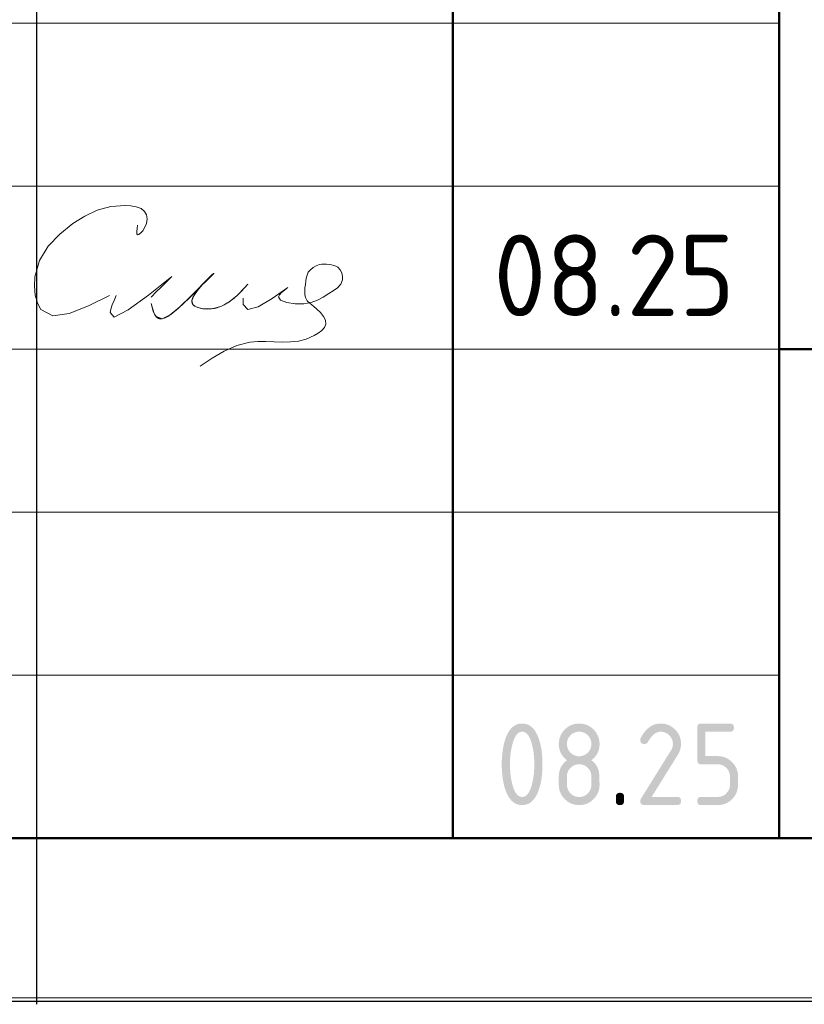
# Model space of a CAD drawing. Header units: millimetres. Extents: x -5 to 21005, y -5 to 14855.
# Tile 4 of 14: x 13586 to 14789, y -5 to 1505. Entities that reach past the tile are written whole.
import ezdxf

# ---------------------------------------------------------------- set-up
doc = ezdxf.new("R2010")
doc.units = ezdxf.units.MM
doc.layers.add('Standard', color=7, linetype='Continuous', lineweight=25)
doc.styles.add('ISOCPEUR', font='txt')

msp = doc.modelspace()

# ---------------------------------------------------------------- hatches: boundary and pattern name
at = {"layer": 'Standard', "linetype": 'Continuous', "lineweight": 25, "transparency": 33554687}
h = msp.add_hatch(color=7, dxfattribs=at)
h.paths.add_polyline_path([(14374.9, 363.1), (14374.9, 367), (14374.7, 370.8), (14374.5, 374.6), (14374.1, 378.2), (14373.7, 381.9), (14373.1, 385.4), (14372.4, 389), (14371.6, 392.4), (14371, 395), (14370.3, 397.3), (14369.6, 399.5), (14368.8, 401.5), (14368, 403.4), (14367.1, 405), (14366.2, 406.6), (14365.3, 407.9), (14364.3, 409.2), (14363.3, 410.2), (14362.2, 411.2), (14361.1, 411.8), (14360, 412.5), (14358.8, 412.8), (14357.5, 413.1), (14356.2, 413.1), (14355, 413.1), (14353.8, 412.8), (14352.6, 412.5), (14351.4, 411.8), (14350.3, 411.2), (14349.3, 410.2), (14348.2, 409.2), (14347.3, 407.9), (14346.3, 406.6), (14345.5, 405), (14344.6, 403.4), (14343.8, 401.4), (14343, 399.5), (14342.3, 397.2), (14341.6, 394.9), (14341, 392.3), (14340.1, 388.8), (14339.5, 385.2), (14338.8, 381.6), (14338.4, 378), (14338, 374.4), (14337.8, 370.6), (14337.6, 366.9), (14337.6, 363.1), (14337.6, 359.3), (14337.8, 355.5), (14338, 351.8), (14338.4, 348.1), (14338.8, 344.5), (14339.4, 340.9), (14340, 337.3), (14340.9, 333.9), (14341.5, 331.3), (14342.2, 329), (14342.9, 326.8), (14343.7, 324.8), (14344.5, 322.9), (14345.4, 321.3), (14346.3, 319.6), (14347.2, 318.4), (14348.2, 317.1), (14349.2, 316.1), (14350.3, 315.1), (14351.4, 314.5), (14352.5, 313.8), (14353.7, 313.5), (14354.9, 313.2), (14356.2, 313.2), (14357.5, 313.2), (14358.8, 313.5), (14360, 313.8), (14361.1, 314.5), (14362.2, 315.1), (14363.3, 316.1), (14364.3, 317.1), (14365.3, 318.4), (14366.2, 319.6), (14367.1, 321.3), (14368, 322.9), (14368.8, 324.8), (14369.6, 326.8), (14370.3, 329), (14371, 331.3), (14371.6, 333.9), (14372.4, 337.3), (14373.1, 340.9), (14373.7, 344.5), (14374.1, 348.1), (14374.5, 351.8), (14374.7, 355.5), (14374.9, 359.3)])
h.paths.add_polyline_path([(14387.4, 363.1), (14387.4, 360.4), (14387.4, 357.7), (14387.3, 355), (14387.1, 352.3), (14386.9, 349.7), (14386.7, 347.2), (14386.4, 344.7), (14386.1, 342.3), (14385.7, 339.9), (14385.3, 337.6), (14384.9, 335.3), (14384.4, 333), (14383.8, 330.8), (14383.2, 328.7), (14382.6, 326.5), (14382, 324.5), (14381, 321.5), (14379.8, 318.9), (14378.6, 316.3), (14377.3, 314.1), (14376, 311.8), (14374.6, 310), (14373.1, 308.1), (14371.5, 306.6), (14369.9, 305.1), (14368.1, 304), (14366.4, 302.9), (14364.5, 302.1), (14362.6, 301.4), (14360.5, 301), (14358.5, 300.6), (14356.2, 300.6), (14354, 300.6), (14352, 301), (14349.9, 301.4), (14348, 302.1), (14346.1, 302.9), (14344.3, 304), (14342.6, 305.1), (14341, 306.6), (14339.4, 308.1), (14337.9, 309.9), (14336.5, 311.8), (14335.2, 314), (14333.9, 316.2), (14332.7, 318.8), (14331.5, 321.4), (14330.5, 324.4), (14329.8, 326.4), (14329.2, 328.6), (14328.6, 330.7), (14328.1, 332.9), (14327.6, 335.2), (14327.2, 337.5), (14326.8, 339.8), (14326.4, 342.2), (14326.1, 344.7), (14325.8, 347.2), (14325.6, 349.7), (14325.4, 352.3), (14325.2, 354.9), (14325.1, 357.6), (14325.1, 360.3), (14325.1, 363.1), (14325.1, 365.9), (14325.1, 368.7), (14325.2, 371.4), (14325.4, 374), (14325.6, 376.6), (14325.8, 379.1), (14326.1, 381.6), (14326.4, 384), (14326.8, 386.5), (14327.2, 388.8), (14327.6, 391.1), (14328.1, 393.3), (14328.6, 395.6), (14329.2, 397.7), (14329.8, 399.8), (14330.5, 401.9), (14331.5, 404.8), (14332.7, 407.4), (14333.9, 410), (14335.2, 412.3), (14336.5, 414.5), (14337.9, 416.4), (14339.4, 418.2), (14341, 419.7), (14342.6, 421.2), (14344.3, 422.3), (14346.1, 423.4), (14348, 424.2), (14349.9, 424.9), (14352, 425.3), (14354, 425.6), (14356.2, 425.6), (14358.5, 425.6), (14360.5, 425.3), (14362.6, 424.9), (14364.5, 424.2), (14366.4, 423.4), (14368.1, 422.3), (14369.9, 421.2), (14371.5, 419.7), (14373.1, 418.2), (14374.6, 416.3), (14376, 414.5), (14377.3, 412.2), (14378.6, 410), (14379.8, 407.4), (14381, 404.8), (14382, 401.8), (14382.6, 399.7), (14383.2, 397.6), (14383.8, 395.5), (14384.4, 393.3), (14384.9, 391), (14385.3, 388.7), (14385.7, 386.4), (14386.1, 384), (14386.4, 381.6), (14386.7, 379.1), (14386.9, 376.5), (14387.1, 373.9), (14387.3, 371.3), (14387.4, 368.6), (14387.4, 365.9)], flags=16)
h = msp.add_hatch(color=7, dxfattribs=at)
h.paths.add_polyline_path([(14443.7, 313.2), (14445.6, 313.2), (14447.4, 313.5), (14449.2, 313.8), (14450.9, 314.5), (14452.6, 315.2), (14454.1, 316.2), (14455.6, 317.2), (14456.9, 318.6), (14458.3, 320), (14459.3, 321.5), (14460.3, 323), (14461, 324.7), (14461.7, 326.3), (14462, 328.1), (14462.3, 329.9), (14462.3, 331.9), (14462.3, 344.4), (14462.3, 346.4), (14462, 348.1), (14461.7, 349.9), (14461, 351.6), (14460.3, 353.3), (14459.3, 354.8), (14458.2, 356.3), (14456.9, 357.7), (14455.5, 359), (14454, 360.1), (14452.5, 361.1), (14450.8, 361.8), (14449.2, 362.5), (14447.4, 362.8), (14445.6, 363.2), (14443.7, 363.2), (14441.7, 363.2), (14439.9, 362.8), (14438.1, 362.5), (14436.5, 361.8), (14434.8, 361.1), (14433.3, 360.1), (14431.8, 359.1), (14430.4, 357.7), (14429.1, 356.3), (14428.1, 354.8), (14427, 353.3), (14426.4, 351.7), (14425.7, 350), (14425.3, 348.2), (14425, 346.4), (14425, 344.4), (14425, 331.9), (14425, 329.9), (14425.3, 328.1), (14425.7, 326.3), (14426.4, 324.7), (14427, 323), (14428.1, 321.5), (14429.1, 320), (14430.4, 318.6), (14431.8, 317.2), (14433.3, 316.2), (14434.8, 315.2), (14436.5, 314.5), (14438.1, 313.8), (14439.9, 313.5), (14441.7, 313.2)])
h.paths.add_polyline_path([(14443.7, 300.6), (14442.1, 300.6), (14440.5, 300.8), (14438.9, 300.9), (14437.4, 301.2), (14435.9, 301.5), (14434.5, 301.9), (14433.1, 302.4), (14431.7, 302.9), (14430.3, 303.5), (14429, 304.2), (14427.7, 304.9), (14426.4, 305.8), (14425.1, 306.6), (14423.9, 307.6), (14422.7, 308.6), (14421.6, 309.8), (14420.5, 310.9), (14419.5, 312.1), (14418.5, 313.3), (14417.6, 314.6), (14416.8, 315.9), (14416, 317.2), (14415.3, 318.5), (14414.8, 319.9), (14414.2, 321.3), (14413.8, 322.7), (14413.3, 324.1), (14413.1, 325.6), (14412.8, 327.1), (14412.6, 328.7), (14412.5, 330.3), (14412.5, 331.9), (14412.5, 344.4), (14412.5, 346.3), (14412.7, 348.2), (14412.9, 350), (14413.3, 351.8), (14413.7, 353.5), (14414.2, 355.2), (14414.8, 356.8), (14415.6, 358.4), (14416.4, 360), (14417.4, 361.4), (14418.4, 362.9), (14419.5, 364.3), (14420.7, 365.7), (14422.1, 366.9), (14423.4, 368.2), (14425, 369.4), (14423.4, 370.6), (14422.1, 371.9), (14420.7, 373.1), (14419.5, 374.5), (14418.4, 375.9), (14417.4, 377.3), (14416.4, 378.8), (14415.6, 380.4), (14414.8, 381.9), (14414.2, 383.6), (14413.7, 385.3), (14413.3, 387), (14412.9, 388.8), (14412.7, 390.6), (14412.5, 392.4), (14412.5, 394.4), (14412.5, 396), (14412.6, 397.6), (14412.8, 399.1), (14413.1, 400.6), (14413.3, 402.1), (14413.8, 403.6), (14414.2, 405), (14414.8, 406.4), (14415.3, 407.8), (14416, 409.1), (14416.8, 410.4), (14417.6, 411.7), (14418.5, 413), (14419.5, 414.2), (14420.5, 415.4), (14421.6, 416.5), (14422.7, 417.6), (14423.9, 418.6), (14425.1, 419.6), (14426.4, 420.5), (14427.7, 421.4), (14429, 422.1), (14430.3, 422.8), (14431.7, 423.4), (14433.1, 423.9), (14434.5, 424.4), (14435.9, 424.8), (14437.4, 425.1), (14438.9, 425.4), (14440.5, 425.5), (14442.1, 425.6), (14443.7, 425.6), (14445.3, 425.6), (14446.9, 425.5), (14448.4, 425.4), (14449.9, 425.1), (14451.4, 424.8), (14452.8, 424.4), (14454.3, 423.9), (14455.7, 423.4), (14457, 422.8), (14458.4, 422.1), (14459.7, 421.4), (14460.9, 420.5), (14462.2, 419.6), (14463.4, 418.6), (14464.6, 417.6), (14465.7, 416.5), (14466.9, 415.4), (14467.9, 414.2), (14468.9, 413), (14469.7, 411.7), (14470.6, 410.4), (14471.3, 409.1), (14472, 407.8), (14472.6, 406.4), (14473.2, 405), (14473.6, 403.6), (14474, 402.1), (14474.3, 400.6), (14474.6, 399.1), (14474.7, 397.6), (14474.9, 396), (14474.9, 394.4), (14474.9, 392.4), (14474.7, 390.6), (14474.5, 388.8), (14474.1, 387), (14473.7, 385.3), (14473.1, 383.6), (14472.5, 381.9), (14471.7, 380.4), (14471, 378.8), (14470, 377.3), (14469, 375.9), (14467.8, 374.5), (14466.7, 373.1), (14465.3, 371.9), (14463.9, 370.6), (14462.3, 369.4), (14464.6, 367.7), (14466.4, 365.8), (14468.3, 363.9), (14469.7, 361.8), (14471.1, 359.7), (14472.1, 357.4), (14473.1, 355.1), (14473.7, 352.6), (14473.9, 352), (14474, 351.2), (14474.1, 350.4), (14474.2, 349.5), (14474.3, 348.5), (14474.4, 347.4), (14474.5, 346.2), (14474.6, 344.9), (14474.6, 343.6), (14474.7, 342.2), (14474.8, 340.7), (14474.8, 339.1), (14474.8, 337.5), (14474.8, 335.7), (14474.9, 333.9), (14474.9, 331.9), (14474.9, 330.3), (14474.7, 328.7), (14474.6, 327.1), (14474.3, 325.6), (14474, 324.1), (14473.6, 322.7), (14473.2, 321.3), (14472.6, 319.9), (14472, 318.5), (14471.3, 317.2), (14470.6, 315.9), (14469.7, 314.6), (14468.9, 313.3), (14467.9, 312.1), (14466.9, 310.9), (14465.7, 309.8), (14464.6, 308.6), (14463.4, 307.6), (14462.2, 306.6), (14460.9, 305.8), (14459.7, 304.9), (14458.4, 304.2), (14457, 303.5), (14455.7, 302.9), (14454.3, 302.4), (14452.8, 301.9), (14451.4, 301.5), (14449.9, 301.2), (14448.4, 300.9), (14446.9, 300.8), (14445.3, 300.6)], flags=16)
h.paths.add_polyline_path([(14443.7, 375.6), (14445.6, 375.6), (14447.4, 376), (14449.2, 376.3), (14450.9, 377), (14452.6, 377.7), (14454.1, 378.7), (14455.6, 379.7), (14456.9, 381.1), (14458.3, 382.4), (14459.3, 383.9), (14460.3, 385.4), (14461, 387.1), (14461.7, 388.8), (14462, 390.6), (14462.3, 392.4), (14462.3, 394.4), (14462.3, 396.3), (14462, 398.1), (14461.7, 399.9), (14461, 401.6), (14460.3, 403.2), (14459.3, 404.7), (14458.2, 406.2), (14456.9, 407.6), (14455.5, 409), (14454, 410), (14452.5, 411.1), (14450.8, 411.7), (14449.2, 412.4), (14447.4, 412.8), (14445.6, 413.1), (14443.7, 413.1), (14441.7, 413.1), (14439.9, 412.8), (14438.1, 412.4), (14436.5, 411.7), (14434.8, 411.1), (14433.3, 410), (14431.8, 409), (14430.4, 407.7), (14429.1, 406.3), (14428.1, 404.8), (14427, 403.3), (14426.4, 401.6), (14425.7, 400), (14425.3, 398.1), (14425, 396.3), (14425, 394.4), (14425, 392.4), (14425.3, 390.6), (14425.7, 388.8), (14426.4, 387.1), (14427, 385.4), (14428.1, 383.9), (14429.1, 382.4), (14430.4, 381.1), (14431.8, 379.7), (14433.3, 378.7), (14434.8, 377.7), (14436.5, 377), (14438.1, 376.3), (14439.9, 376), (14441.7, 375.6)])
for points in [[(14568.6, 425.6), (14570.2, 425.6), (14571.8, 425.5), (14573.3, 425.4), (14574.8, 425.1), (14576.3, 424.8), (14577.8, 424.4), (14579.2, 423.9), (14580.6, 423.4), (14582, 422.8), (14583.3, 422.1), (14584.6, 421.4), (14585.9, 420.5), (14587.1, 419.6), (14588.3, 418.6), (14589.5, 417.6), (14590.7, 416.5), (14591.8, 415.4), (14592.8, 414.2), (14593.8, 413), (14594.7, 411.7), (14595.5, 410.4), (14596.3, 409.1), (14597, 407.8), (14597.5, 406.4), (14598.1, 405), (14598.5, 403.6), (14599, 402.1), (14599.2, 400.6), (14599.5, 399.1), (14599.7, 397.6), (14599.8, 396), (14599.8, 394.4), (14599.8, 392.2), (14599.5, 389.9), (14599.1, 387.7), (14598.4, 385.5), (14597.7, 383.2), (14596.6, 380.9), (14595.6, 378.7), (14594.1, 376.4), (14554.8, 313.2), (14593.6, 313.2), (14594.4, 313.2), (14595, 313.1), (14595.7, 313), (14596.3, 312.8), (14596.9, 312.6), (14597.4, 312.3), (14597.9, 312), (14598.3, 311.6), (14598.7, 311.2), (14598.9, 310.7), (14599.2, 310.2), (14599.4, 309.6), (14599.6, 309.1), (14599.7, 308.4), (14599.8, 307.7), (14599.8, 306.9), (14599.8, 306.1), (14599.7, 305.4), (14599.6, 304.8), (14599.4, 304.2), (14599.2, 303.6), (14598.9, 303.1), (14598.7, 302.6), (14598.3, 302.2), (14597.9, 301.8), (14597.4, 301.5), (14596.9, 301.2), (14596.3, 301), (14595.7, 300.8), (14595, 300.7), (14594.4, 300.6), (14593.6, 300.6), (14543.6, 300.6), (14542.8, 300.6), (14542.1, 300.7), (14541.4, 300.8), (14540.9, 301), (14540.3, 301.2), (14539.8, 301.5), (14539.3, 301.8), (14538.9, 302.2), (14538.5, 302.6), (14538.2, 303.1), (14537.9, 303.6), (14537.7, 304.2), (14537.5, 304.7), (14537.4, 305.4), (14537.3, 306.1), (14537.3, 306.9), (14537.3, 307.8), (14537.6, 308.7), (14537.9, 309.6), (14538.4, 310.5), (14584.2, 384.1), (14585, 385.3), (14585.6, 386.6), (14586.2, 387.9), (14586.5, 389.1), (14586.9, 390.4), (14587.1, 391.7), (14587.3, 393.1), (14587.3, 394.4), (14587.3, 396.3), (14587, 398.1), (14586.6, 399.9), (14585.9, 401.6), (14585.3, 403.2), (14584.2, 404.7), (14583.2, 406.3), (14581.8, 407.6), (14580.5, 409), (14578.9, 410), (14577.4, 411.1), (14575.8, 411.7), (14574.1, 412.4), (14572.3, 412.8), (14570.5, 413.1), (14568.6, 413.1), (14567.3, 413.1), (14566, 412.9), (14564.7, 412.6), (14563.4, 412.1), (14562.1, 411.6), (14560.9, 410.9), (14559.6, 410.2), (14558.4, 409.2), (14557.2, 408.2), (14556, 407), (14554.8, 405.8), (14553.6, 404.3), (14552.4, 402.8), (14551.3, 401.1), (14550.1, 399.4), (14549, 397.4), (14548.6, 396.6), (14548, 396.1), (14547.5, 395.5), (14546.8, 395.1), (14546.1, 394.8), (14545.3, 394.6), (14544.5, 394.4), (14543.6, 394.4), (14542.8, 394.4), (14542.1, 394.5), (14541.4, 394.6), (14540.9, 394.8), (14540.3, 395), (14539.8, 395.3), (14539.3, 395.6), (14538.9, 395.9), (14538.5, 396.3), (14538.2, 396.8), (14537.9, 397.3), (14537.7, 397.9), (14537.5, 398.5), (14537.4, 399.2), (14537.3, 399.8), (14537.3, 400.6), (14537.3, 401.3), (14537.5, 402), (14537.6, 402.6), (14537.9, 403.2), (14539.4, 406), (14540.9, 408.4), (14542.5, 410.9), (14544.2, 413), (14545.9, 415.1), (14547.7, 416.9), (14549.5, 418.6), (14551.4, 420), (14553.3, 421.4), (14555.3, 422.5), (14557.4, 423.5), (14559.5, 424.2), (14561.7, 424.9), (14563.9, 425.3), (14566.2, 425.6)], [(14624.8, 369.4), (14624.8, 419.4), (14624.8, 420.2), (14624.9, 420.9), (14625, 421.5), (14625.2, 422.1), (14625.4, 422.7), (14625.7, 423.2), (14626, 423.7), (14626.4, 424.1), (14626.7, 424.5), (14627.2, 424.8), (14627.7, 425.1), (14628.3, 425.3), (14628.9, 425.4), (14629.6, 425.5), (14630.3, 425.6), (14631, 425.6), (14674.7, 425.6), (14675.4, 425.6), (14676.1, 425.5), (14676.8, 425.4), (14677.4, 425.3), (14678, 425.1), (14678.5, 424.8), (14679, 424.5), (14679.3, 424.1), (14679.7, 423.7), (14680, 423.2), (14680.3, 422.7), (14680.5, 422.1), (14680.7, 421.5), (14680.8, 420.8), (14680.9, 420.2), (14680.9, 419.4), (14680.9, 418.6), (14680.8, 417.9), (14680.7, 417.2), (14680.5, 416.6), (14680.3, 416.1), (14680, 415.6), (14679.7, 415.1), (14679.3, 414.7), (14679, 414.3), (14678.5, 414), (14678, 413.7), (14677.4, 413.5), (14676.8, 413.3), (14676.1, 413.2), (14675.4, 413.1), (14674.7, 413.1), (14637.3, 413.1), (14637.3, 375.7), (14656, 375.7), (14657.6, 375.7), (14659.2, 375.5), (14660.8, 375.4), (14662.2, 375.1), (14663.7, 374.8), (14665.2, 374.4), (14666.6, 373.9), (14668, 373.4), (14669.4, 372.8), (14670.7, 372.1), (14672, 371.4), (14673.3, 370.5), (14674.5, 369.6), (14675.7, 368.6), (14676.9, 367.6), (14678.1, 366.5), (14679.2, 365.3), (14680.2, 364.1), (14681.2, 362.9), (14682.1, 361.7), (14682.9, 360.4), (14683.6, 359.1), (14684.3, 357.7), (14684.9, 356.4), (14685.5, 355), (14685.9, 353.5), (14686.3, 352.1), (14686.6, 350.6), (14686.9, 349.1), (14687, 347.6), (14687.2, 346), (14687.2, 344.4), (14687.2, 331.9), (14687.2, 330.3), (14687, 328.7), (14686.9, 327.2), (14686.6, 325.7), (14686.3, 324.1), (14685.9, 322.7), (14685.5, 321.3), (14684.9, 319.9), (14684.3, 318.5), (14683.6, 317.2), (14682.9, 315.9), (14682, 314.6), (14681.2, 313.3), (14680.2, 312.1), (14679.2, 310.9), (14678, 309.8), (14676.9, 308.6), (14675.7, 307.6), (14674.5, 306.6), (14673.2, 305.8), (14671.9, 304.9), (14670.6, 304.2), (14669.3, 303.5), (14667.9, 302.9), (14666.5, 302.4), (14665.1, 301.9), (14663.7, 301.5), (14662.2, 301.2), (14660.7, 300.9), (14659.1, 300.8), (14657.6, 300.6), (14656, 300.6), (14631, 300.6), (14630.3, 300.6), (14629.6, 300.7), (14628.9, 300.8), (14628.3, 301), (14627.7, 301.2), (14627.2, 301.5), (14626.7, 301.8), (14626.4, 302.2), (14626, 302.6), (14625.7, 303.1), (14625.4, 303.6), (14625.2, 304.2), (14625, 304.8), (14624.9, 305.4), (14624.8, 306.1), (14624.8, 306.9), (14624.8, 307.7), (14624.9, 308.4), (14625, 309.1), (14625.2, 309.6), (14625.4, 310.2), (14625.7, 310.7), (14626, 311.2), (14626.4, 311.6), (14626.7, 312), (14627.2, 312.3), (14627.7, 312.6), (14628.3, 312.8), (14628.9, 313), (14629.6, 313.1), (14630.3, 313.2), (14631, 313.2), (14656, 313.2), (14657.9, 313.2), (14659.7, 313.5), (14661.5, 313.8), (14663.2, 314.5), (14664.9, 315.2), (14666.4, 316.2), (14667.9, 317.2), (14669.2, 318.6), (14670.6, 320), (14671.6, 321.5), (14672.6, 323), (14673.3, 324.7), (14674, 326.3), (14674.3, 328.1), (14674.7, 329.9), (14674.7, 331.9), (14674.7, 344.4), (14674.7, 346.3), (14674.3, 348.1), (14674, 349.9), (14673.3, 351.6), (14672.6, 353.3), (14671.6, 354.8), (14670.6, 356.3), (14669.2, 357.7), (14667.8, 359), (14666.3, 360.1), (14664.8, 361.1), (14663.1, 361.8), (14661.5, 362.5), (14659.7, 362.8), (14657.9, 363.1), (14656, 363.1), (14631, 363.1), (14630.3, 363.1), (14629.6, 363.2), (14628.9, 363.3), (14628.3, 363.5), (14627.7, 363.7), (14627.2, 364), (14626.7, 364.3), (14626.4, 364.7), (14626, 365.1), (14625.7, 365.6), (14625.4, 366.1), (14625.2, 366.7), (14625, 367.2), (14624.9, 367.9), (14624.8, 368.6)], [(14499.9, 313.2), (14499.9, 313.9), (14500, 314.6), (14500.1, 315.3), (14500.3, 315.9), (14500.5, 316.5), (14500.8, 317), (14501.1, 317.5), (14501.5, 317.9), (14501.9, 318.3), (14502.4, 318.5), (14502.8, 318.8), (14503.4, 319), (14504, 319.2), (14504.7, 319.3), (14505.4, 319.4), (14506.2, 319.4), (14507, 319.4), (14507.6, 319.3), (14508.3, 319.2), (14508.9, 319), (14509.5, 318.8), (14510, 318.5), (14510.5, 318.3), (14510.9, 317.9), (14511.3, 317.5), (14511.6, 317), (14511.8, 316.5), (14512, 315.9), (14512.2, 315.3), (14512.3, 314.6), (14512.4, 313.9), (14512.4, 313.2), (14512.4, 306.9), (14512.4, 306.1), (14512.3, 305.4), (14512.2, 304.8), (14512, 304.2), (14511.8, 303.6), (14511.6, 303.1), (14511.3, 302.6), (14510.9, 302.2), (14510.5, 301.8), (14510, 301.5), (14509.5, 301.2), (14508.9, 301), (14508.3, 300.8), (14507.6, 300.7), (14507, 300.6), (14506.2, 300.6), (14505.4, 300.6), (14504.7, 300.7), (14504, 300.8), (14503.4, 301), (14502.8, 301.2), (14502.4, 301.5), (14501.9, 301.8), (14501.5, 302.2), (14501.1, 302.6), (14500.8, 303.1), (14500.5, 303.6), (14500.3, 304.2), (14500.1, 304.8), (14500, 305.4), (14499.9, 306.1), (14499.9, 306.9)]]:
    msp.add_hatch(color=7, dxfattribs=at).paths.add_polyline_path(points, flags=16)

# ---------------------------------------------------------------- linework, layer by layer
at = {"layer": 'Standard', "color": 7, "linetype": 'Continuous', "lineweight": 25, "transparency": 33554687}
for p, q in [((13612.4, -5), (13612.4, 4752.3)), ((11500, 250), (20750, 250)), ((11500, 250), (20750, 250)), ((11500, 250), (20750, 250))]:
    msp.add_line(p, q, dxfattribs=at)
at = {"layer": 'Standard', "color": 7, "linetype": 'Continuous', "lineweight": 50, "transparency": 33554687}
for p, q in [((14250, 250), (14250, 3000)), ((14750, 250), (14750, 3000)), ((14750, 1000), (20750, 1000))]:
    msp.add_line(p, q, dxfattribs=at)
at = {"layer": 'Standard', "color": 7, "linetype": 'Continuous', "lineweight": 13, "transparency": 33554687}
for p, q in [((11500, 1500), (14750, 1500)), ((11500, 1250), (14750, 1250)), ((11500, 1250), (14750, 1250)), ((11500, 1000), (14750, 1000)), ((11500, 1000), (14750, 1000)), ((11500, 750), (14750, 750)), ((11500, 500), (14750, 500))]:
    msp.add_line(p, q, dxfattribs=at)
at = {"layer": 'Standard', "color": 7, "linetype": 'Continuous', "lineweight": 25, "transparency": 33554687}
msp.add_lwpolyline([(0, 0), (21000, 0), (21000, 14850), (0, 14850), (0, 0)], close=True, dxfattribs=at)
at = {"layer": 'Standard', "color": 7, "linetype": 'Continuous', "lineweight": 13, "transparency": 33554687}
msp.add_lwpolyline([(21005, 14854.8), (12712.4, 14854.8), (12712.4, 4.8), (21005, 4.8)], dxfattribs=at)
at = {"layer": 'Standard', "color": 7, "linetype": 'Continuous', "lineweight": 50, "transparency": 33554687}
msp.add_lwpolyline([(1000, 14600), (20750, 14600), (20750, 250), (1000, 250), (1000, 14600)], close=True, dxfattribs=at)
at = {"layer": 'Standard', "color": 7, "linetype": 'Continuous', "lineweight": 25, "transparency": 33554687}
msp.add_lwpolyline([(20750, 3000), (11500, 3000), (11500, 250), (20750, 250), (20750, 3000)], dxfattribs=at)
at = {"layer": 'Standard', "color": 250, "linetype": 'Continuous', "lineweight": 18, "true_color": 0x2d2d2d, "transparency": 33554687}
for points in [[(13766.8, 1190.3), (13766.1, 1185), (13765.6, 1180.4), (13765.8, 1176.9), (13766.8, 1175.3), (13768.9, 1175.8), (13771.7, 1178.2), (13774.7, 1181.7), (13777.4, 1185.9), (13780.3, 1192.9), (13781.2, 1199.7), (13780.2, 1205.8), (13777.4, 1210.9), (13772, 1215.5), (13764.8, 1218.4), (13756.6, 1219.9), (13748, 1220.5), (13725.6, 1218.8), (13705, 1213), (13685.8, 1204), (13667.7, 1192.5), (13647.5, 1176.5), (13629.9, 1157.8), (13616.6, 1136), (13609.4, 1110.8), (13608.7, 1096.7), (13609.9, 1082.9), (13613.3, 1070.5), (13618.7, 1060.7), (13636.7, 1051.3), (13661.8, 1054.6), (13691.6, 1066.3), (13723.8, 1082.2)], [(13996.9, 1094.4), (13991.9, 1090.7), (13987.5, 1087), (13984.3, 1083.5), (13982.8, 1080.3), (13986, 1075), (13995.6, 1071.5), (14008.5, 1069.6), (14021.7, 1069.7), (14033, 1071.6), (14042.4, 1075.1), (14051, 1079.7), (14059.8, 1085.2), (14066.7, 1089.4), (14073.1, 1094.2), (14078.3, 1099.7), (14081, 1106.4), (14081.1, 1111.6), (14079.8, 1116.9), (14077.3, 1121.7), (14073.7, 1125.5), (14070.7, 1127.2), (14067.4, 1128.4), (14063.9, 1129.2), (14060.3, 1129.7), (14056.5, 1130.1), (14052.8, 1130.3), (14049.1, 1130.2), (14045.4, 1129.7), (14040.3, 1128), (14035.7, 1125.4), (14031.6, 1121.9), (14028.5, 1117.9), (14026.5, 1113.6), (14025.3, 1109), (14024.6, 1104.1), (14024, 1099.1), (14023.3, 1093.8), (14022.9, 1088.6), (14023, 1083.6), (14024, 1079.1), (14026.8, 1074.3), (14031.1, 1070), (14036.2, 1065.8), (14041.7, 1061.4), (14047.3, 1056.1), (14051.9, 1050.3), (14054.8, 1044.4), (14055.4, 1038.5), (14053.3, 1033.3), (14049.2, 1028.6), (14043.8, 1024.4), (14037.7, 1020.8), (14025.4, 1015.5), (14013.3, 1012.4), (14001, 1011), (13988.7, 1010.7), (13976.2, 1011.2), (13963.5, 1011.7), (13951, 1011.7), (13938.7, 1010.7), (13918.8, 1005.6), (13899.7, 997), (13881.1, 986.1), (13862.9, 974)], [(13733.8, 1082.2), (13730.7, 1074.8), (13728, 1067.8), (13725.8, 1061.5), (13724.6, 1056.3), (13731.1, 1049.3), (13752.3, 1060.2), (13783.4, 1082.9), (13819.4, 1111.6)], [(13935.9, 1099.6), (13935.6, 1099.3), (13935.4, 1099), (13935.1, 1098.7), (13934.9, 1098.4), (13931.1, 1094.4), (13927.3, 1090.3), (13923.4, 1086.4), (13919.4, 1082.5), (13916.8, 1080.2), (13914.3, 1078), (13911.6, 1075.9), (13908.9, 1073.8), (13906.6, 1072.3), (13904.3, 1070.8), (13902, 1069.4), (13899.5, 1068), (13897.4, 1067), (13895.2, 1066), (13893, 1065.1), (13890.8, 1064.3), (13888.7, 1063.6), (13886.5, 1063), (13884.4, 1062.5), (13882.2, 1062.2), (13880, 1061.9), (13877.9, 1061.7), (13875.7, 1061.6), (13873.6, 1061.5), (13871.4, 1061.6), (13869.2, 1061.8), (13867, 1062), (13864.8, 1062.4), (13863.1, 1062.7), (13861.3, 1063.2), (13859.6, 1063.7), (13857.9, 1064.3), (13856.8, 1064.7), (13855.7, 1065.2), (13854.7, 1065.8), (13853.7, 1066.5), (13853.1, 1066.9), (13852.6, 1067.4), (13852, 1067.9), (13851.5, 1068.5), (13851.2, 1069), (13850.9, 1069.5), (13850.7, 1070.1), (13850.4, 1070.6), (13850.3, 1071.2), (13850.1, 1071.9), (13850.1, 1072.5), (13850, 1073.2), (13850.1, 1074.1), (13850.2, 1075), (13850.4, 1075.8), (13850.6, 1076.7), (13851, 1078.1), (13851.6, 1079.4), (13852.2, 1080.7), (13852.8, 1081.9), (13854.1, 1084), (13855.4, 1085.9), (13856.8, 1087.9), (13858.2, 1089.8), (13860.9, 1093.2), (13863.7, 1096.5), (13866.6, 1099.7), (13869.7, 1102.8), (13873.1, 1106), (13876.6, 1109.2), (13880, 1112.6), (13883.4, 1116.2), (13883.5, 1116.3), (13883.6, 1116.4), (13883.7, 1116.5), (13883.8, 1116.6), (13883.8, 1116.6), (13883.8, 1116.6), (13883.8, 1116.6), (13883.8, 1116.6), (13883.8, 1116.6), (13883.8, 1116.6), (13883.8, 1116.6), (13883.8, 1116.6), (13883.8, 1116.6), (13883.8, 1116.6), (13883.8, 1116.6), (13883.8, 1116.6), (13883.8, 1116.6), (13883.8, 1116.6), (13883.8, 1116.6), (13883.8, 1116.5), (13883.8, 1116.5), (13883.7, 1116.4), (13883.6, 1116.3), (13883.6, 1116.2), (13877.4, 1110.8), (13871.8, 1105.2), (13866.4, 1099.5), (13861.1, 1093.8), (13853.5, 1085.9), (13845.6, 1078), (13837.6, 1070.4), (13829.3, 1062.9), (13826.5, 1060.4), (13823.6, 1057.9), (13820.6, 1055.5), (13817.6, 1053.3), (13815.8, 1052), (13814, 1050.8), (13812.2, 1049.7), (13810.2, 1048.7), (13809, 1048.2), (13807.8, 1047.7), (13806.6, 1047.3), (13805.3, 1046.9), (13804.4, 1046.7), (13803.5, 1046.6), (13802.6, 1046.6), (13801.7, 1046.6), (13801, 1046.7), (13800.3, 1046.8), (13799.7, 1046.9), (13799, 1047.2), (13798.4, 1047.4), (13797.8, 1047.8), (13797.2, 1048.1), (13796.6, 1048.6), (13796, 1049.1), (13795.4, 1049.7), (13794.9, 1050.4), (13794.4, 1051.1), (13793.6, 1052.3), (13792.9, 1053.6), (13792.3, 1054.9), (13791.7, 1056.3), (13790.5, 1059.6), (13789.4, 1062.9), (13788.5, 1066.3), (13787.6, 1069.8)], [(13787.6, 1069.8), (13789.2, 1064), (13790.9, 1058.5), (13792.8, 1053.7), (13795.1, 1050), (13804.3, 1046.7), (13816.6, 1052.6), (13831.4, 1064.8), (13848, 1080.8), (13861.9, 1094.6), (13874.2, 1106.7), (13882.1, 1114.7), (13883.3, 1116.2), (13880.8, 1113.9), (13876.6, 1109.8), (13871.3, 1104.5), (13865.6, 1098.5), (13858.5, 1090.1), (13852.9, 1082), (13850.1, 1074.6), (13851.5, 1068.6), (13854.5, 1065.9), (13858.9, 1063.9), (13864, 1062.5), (13869.5, 1061.8), (13882.4, 1062.2), (13894.2, 1065.6), (13905, 1071.2), (13914.7, 1078.4), (13920.3, 1083.4), (13925.6, 1088.6), (13930.8, 1094.1), (13935.9, 1099.6)], [(13819.4, 1111.6), (13811.4, 1103.6), (13803.5, 1095.7), (13795.5, 1087.7), (13787.6, 1079.8)], [(13928.8, 1078.4), (13928.7, 1075.7), (13928.6, 1073.1), (13928.6, 1070.6), (13928.8, 1068.4), (13936, 1060.6), (13951.6, 1065.1), (13972.9, 1077.7), (13996.9, 1094.4)]]:
    msp.add_lwpolyline(points, dxfattribs=at)

# ---------------------------------------------------------------- texts
at = {"layer": 'Standard', "color": 7, "linetype": 'Continuous', "lineweight": 25, "transparency": 33554687, "insert": (14312.5, 1050.6), "char_height": 125, "width": 445.84, "attachment_point": 7, "style": 'ISOCPEUR'}
msp.add_mtext('\\W0.94;08.25', dxfattribs=at)

doc.saveas('drawing.dxf')
